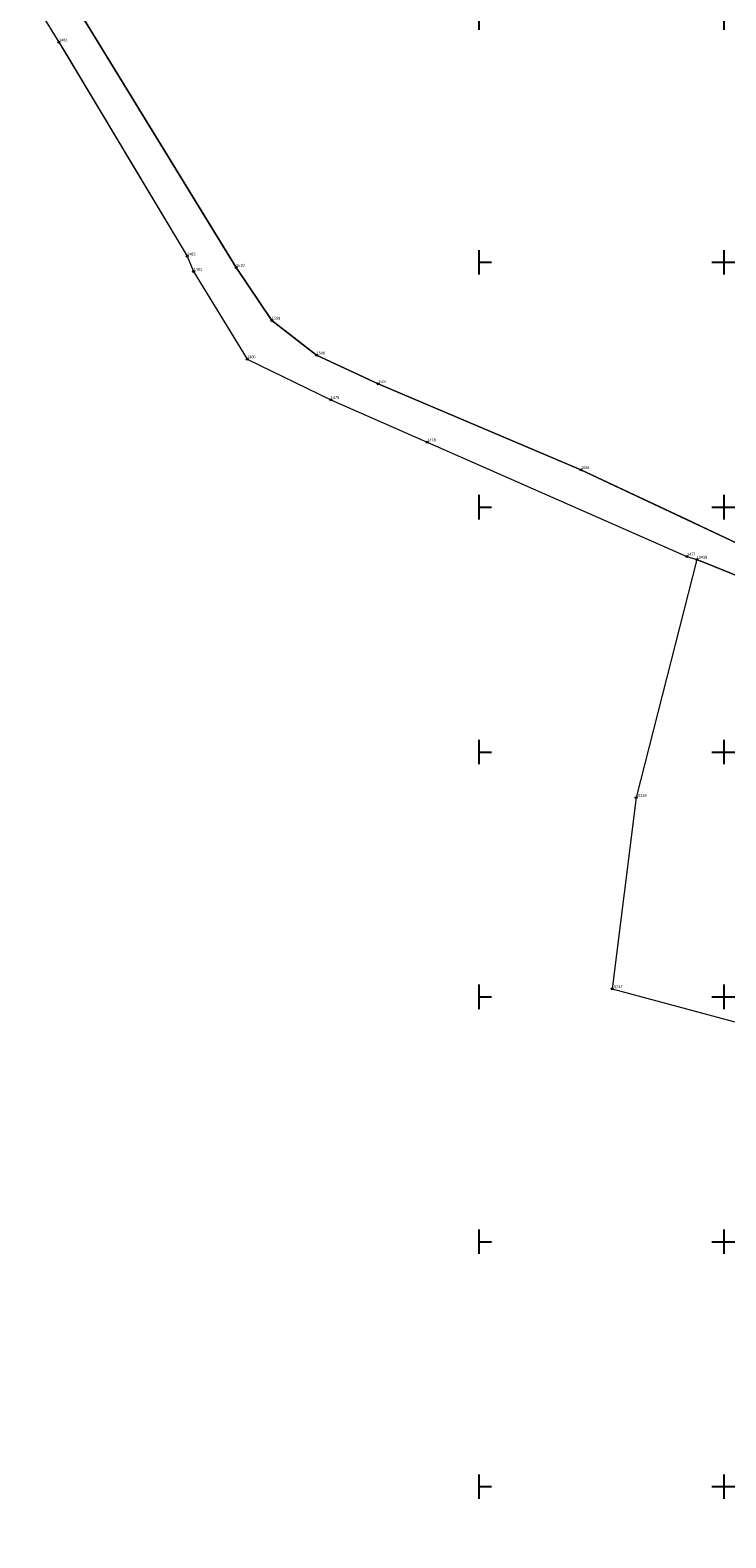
# Model space of a CAD drawing. Header units: metres. Extents: x 5548743 to 5556416, y 5707500 to 5714000.
# Tile 36 of 244: x 5550217 to 5550501, y 5711779 to 5712395. Entities that reach past the tile are written whole.
import ezdxf
from ezdxf.enums import TextEntityAlignment as Align

# ---------------------------------------------------------------- set-up
doc = ezdxf.new("R2010")
doc.units = ezdxf.units.M
doc.linetypes.add('219-1000', pattern=[0])
doc.layers.get('0').update_dxf_attribs({"color": 2, "lineweight": 5})
doc.styles.get("Standard").update_dxf_attribs({"font": 'Working1250', "width": 0.75})

# ---------------------------------------------------------------- blocks, each defined once
blk = doc.blocks.new('202')
at = {"color": 0, "linetype": 'Continuous', "lineweight": 0}
blk.add_circle((0, 0), 0.4, dxfattribs=at)
blk = doc.blocks.new('RAMKA1000K')
at = {"color": 0}
for p, q in [((0, 495), (0, 500)), ((0, 500), (5, 500)), ((95, 500), (105, 500)), ((100, 495), (100, 500)), ((195, 500), (205, 500)), ((200, 495), (200, 500)), ((295, 500), (305, 500)), ((300, 495), (300, 500)), ((395, 500), (405, 500)), ((400, 495), (400, 500)), ((495, 500), (505, 500)), ((500, 495), (500, 500)), ((595, 500), (605, 500)), ((600, 495), (600, 500)), ((695, 500), (705, 500)), ((700, 495), (700, 500)), ((795, 500), (800, 500)), ((800, 495), (800, 500)), ((0, 395), (0, 405)), ((100, 395), (100, 405)), ((200, 395), (200, 405)), ((300, 395), (300, 405)), ((400, 395), (400, 405)), ((500, 395), (500, 405)), ((600, 395), (600, 405)), ((700, 395), (700, 405)), ((800, 395), (800, 405)), ((0, 400), (5, 400)), ((95, 400), (105, 400)), ((195, 400), (205, 400)), ((295, 400), (305, 400)), ((395, 400), (405, 400)), ((495, 400), (505, 400)), ((595, 400), (605, 400)), ((695, 400), (705, 400)), ((795, 400), (800, 400)), ((0, 295), (0, 305)), ((100, 295), (100, 305)), ((200, 295), (200, 305)), ((300, 295), (300, 305)), ((400, 295), (400, 305)), ((500, 295), (500, 305)), ((600, 295), (600, 305)), ((700, 295), (700, 305)), ((800, 295), (800, 305)), ((0, 300), (5, 300)), ((95, 300), (105, 300)), ((195, 300), (205, 300)), ((295, 300), (305, 300)), ((395, 300), (405, 300)), ((495, 300), (505, 300)), ((595, 300), (605, 300)), ((695, 300), (705, 300)), ((795, 300), (800, 300)), ((0, 195), (0, 205)), ((100, 195), (100, 205)), ((200, 195), (200, 205)), ((300, 195), (300, 205)), ((400, 195), (400, 205)), ((500, 195), (500, 205)), ((600, 195), (600, 205)), ((700, 195), (700, 205)), ((800, 195), (800, 205)), ((0, 200), (5, 200)), ((95, 200), (105, 200)), ((195, 200), (205, 200)), ((295, 200), (305, 200)), ((395, 200), (405, 200)), ((495, 200), (505, 200)), ((595, 200), (605, 200)), ((695, 200), (705, 200)), ((795, 200), (800, 200)), ((0, 95), (0, 105)), ((100, 95), (100, 105)), ((200, 95), (200, 105)), ((300, 95), (300, 105)), ((400, 95), (400, 105)), ((500, 95), (500, 105)), ((600, 95), (600, 105)), ((700, 95), (700, 105)), ((800, 95), (800, 105)), ((0, 100), (5, 100)), ((95, 100), (105, 100)), ((195, 100), (205, 100)), ((295, 100), (305, 100)), ((395, 100), (405, 100)), ((495, 100), (505, 100)), ((595, 100), (605, 100)), ((695, 100), (705, 100)), ((795, 100), (800, 100)), ((0, 0), (0, 5)), ((0, 0), (5, 0)), ((95, 0), (105, 0)), ((100, 0), (100, 5)), ((195, 0), (205, 0)), ((200, 0), (200, 5)), ((295, 0), (305, 0)), ((300, 0), (300, 5)), ((395, 0), (405, 0)), ((400, 0), (400, 5)), ((495, 0), (505, 0)), ((500, 0), (500, 5)), ((595, 0), (605, 0)), ((600, 0), (600, 5)), ((695, 0), (705, 0)), ((700, 0), (700, 5)), ((795, 0), (800, 0)), ((800, 0), (800, 5))]:
    blk.add_line(p, q, dxfattribs=at)

msp = doc.modelspace()

# ---------------------------------------------------------------- linework, layer by layer
at = {"layer": '217-kontur klasyfikacyjny', "color": 3, "linetype": 'CONTINUOUS', "lineweight": 18, "flags": 128}
for points in [[(5550488.77, 5712178.66), (5550464, 5712081.36)], [(5550529.92, 5712162.04), (5550488.77, 5712178.66)], [(5550464, 5712081.36), (5550454.21, 5712003.23)], [(5550454.21, 5712003.23), (5550586.28, 5711967.76)]]:
    msp.add_lwpolyline(points, dxfattribs=at)
at = {"layer": '218-kontur użytku gruntowego', "color": 3, "linetype": 'CONTINUOUS', "lineweight": 18, "flags": 128}
for points in [[(5550216.62, 5712408.92), (5550228.37, 5712389.92)], [(5550293.13, 5712310.27), (5550233.58, 5712407.41)], [(5550228.37, 5712389.92), (5550230.34, 5712386.62)], [(5550230.34, 5712386.62), (5550280.67, 5712302.51)], [(5550300.71, 5712297.91), (5550293.13, 5712310.27)], [(5550280.67, 5712302.51), (5550283.37, 5712296.22)], [(5550283.37, 5712296.22), (5550305.26, 5712260.49)], [(5550315.3, 5712276.27), (5550300.71, 5712297.91)], [(5550333.56, 5712262.08), (5550315.3, 5712276.27)], [(5550305.26, 5712260.49), (5550339.38, 5712243.88)], [(5550358.74, 5712250.4), (5550333.56, 5712262.08)], [(5550441.51, 5712215.22), (5550358.74, 5712250.4)], [(5550339.38, 5712243.88), (5550378.76, 5712226.52)], [(5550378.76, 5712226.52), (5550484.78, 5712179.9)], [(5550487.06, 5712193.86), (5550441.51, 5712215.22)], [(5550490.72, 5712192.15), (5550487.06, 5712193.86)], [(5550505.22, 5712185.35), (5550490.72, 5712192.15)], [(5550488.77, 5712178.66), (5550464, 5712081.36)], [(5550484.78, 5712179.9), (5550488.77, 5712178.66)], [(5550529.92, 5712162.04), (5550488.77, 5712178.66)], [(5550488.77, 5712178.66), (5550529.92, 5712162.04)], [(5550464, 5712081.36), (5550454.21, 5712003.23)], [(5550454.21, 5712003.23), (5550586.28, 5711967.76)]]:
    msp.add_lwpolyline(points, dxfattribs=at)
at = {"layer": '219-działka ewidencyjna', "color": 7, "linetype": '219-1000', "lineweight": 18, "flags": 128}
for points in [[(5550216.62, 5712408.92), (5550228.37, 5712389.92)], [(5550233.58, 5712407.41), (5550300.71, 5712297.91)], [(5550228.37, 5712389.92), (5550280.67, 5712302.51)], [(5550280.67, 5712302.51), (5550283.37, 5712296.22)], [(5550283.37, 5712296.22), (5550305.26, 5712260.49)], [(5550300.71, 5712297.91), (5550315.3, 5712276.27)], [(5550315.3, 5712276.27), (5550333.56, 5712262.08)], [(5550305.26, 5712260.49), (5550339.38, 5712243.88)], [(5550333.56, 5712262.08), (5550358.74, 5712250.4)], [(5550358.74, 5712250.4), (5550441.51, 5712215.22)], [(5550339.38, 5712243.88), (5550378.76, 5712226.52)], [(5550378.76, 5712226.52), (5550484.78, 5712179.9)], [(5550441.51, 5712215.22), (5550505.22, 5712185.35)], [(5550488.77, 5712178.66), (5550464, 5712081.36)], [(5550484.78, 5712179.9), (5550488.77, 5712178.66)], [(5550488.77, 5712178.66), (5550529.92, 5712162.04)], [(5550464, 5712081.36), (5550454.21, 5712003.23)], [(5550454.21, 5712003.23), (5550586.28, 5711967.76)]]:
    msp.add_lwpolyline(points, dxfattribs=at)

# ---------------------------------------------------------------- block references
at = {"layer": '202-punkt graniczny', "color": 7, "linetype": 'CONTINUOUS', "lineweight": 18}
for p in [(5550228.37, 5712389.92), (5550280.67, 5712302.51), (5550283.37, 5712296.22), (5550300.71, 5712297.91), (5550315.3, 5712276.27), (5550305.26, 5712260.49), (5550333.56, 5712262.08), (5550358.74, 5712250.4), (5550339.38, 5712243.88), (5550378.76, 5712226.52), (5550441.51, 5712215.22), (5550484.78, 5712179.9), (5550488.77, 5712178.66), (5550464, 5712081.36), (5550454.21, 5712003.23)]:
    msp.add_blockref('202', p, dxfattribs=at)
at = {"layer": 'Wstawianie ramki sekcyjnej z opisem', "color": 7, "linetype": 'CONTINUOUS', "lineweight": 13}
for p in [(5550400, 5712000), (5550400, 5712000), (5550400, 5712000), (5550400, 5712000), (5550400, 5711500), (5550400, 5711500), (5550400, 5711500), (5550400, 5711500)]:
    msp.add_blockref('RAMKA1000K', p, dxfattribs=at)

# ---------------------------------------------------------------- texts
at = {"layer": '202-punkt graniczny-Atr103', "color": 7, "width": 0.9}
for s, p in [('1483', (5550228.37, 5712389.92)), ('1483', (5550228.37, 5712389.92)), ('1482', (5550280.67, 5712302.51)), ('1482', (5550280.67, 5712302.51)), ('1481', (5550283.37, 5712296.22)), ('1481', (5550283.37, 5712296.22)), ('1510', (5550300.71, 5712297.91)), ('1510', (5550300.71, 5712297.91)), ('1509', (5550315.3, 5712276.27)), ('1509', (5550315.3, 5712276.27)), ('1480', (5550305.26, 5712260.49)), ('1480', (5550305.26, 5712260.49)), ('1508', (5550333.56, 5712262.08)), ('1508', (5550333.56, 5712262.08)), ('1507', (5550358.74, 5712250.4)), ('1507', (5550358.74, 5712250.4)), ('1479', (5550339.38, 5712243.88)), ('1479', (5550339.38, 5712243.88)), ('1478', (5550378.76, 5712226.52)), ('1478', (5550378.76, 5712226.52)), ('1506', (5550441.51, 5712215.22)), ('1506', (5550441.51, 5712215.22)), ('1477', (5550484.78, 5712179.9)), ('1477', (5550484.78, 5712179.9)), ('10439', (5550488.77, 5712178.66)), ('10439', (5550488.77, 5712178.66)), ('10319', (5550464, 5712081.36)), ('10319', (5550464, 5712081.36)), ('10247', (5550454.21, 5712003.23)), ('10247', (5550454.21, 5712003.23))]:
    msp.add_text(s, height=1.125, dxfattribs=at).set_placement(p, align=Align.BOTTOM_LEFT)

doc.saveas('drawing.dxf')
